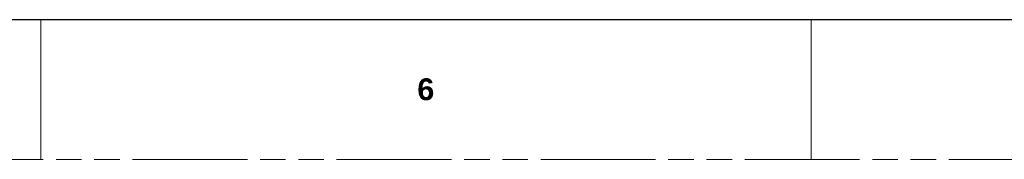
# Model space of a CAD drawing. Header units: millimetres. Extents: x 3925 to 5043, y -86 to 778.
# Tile 15 of 96: x 4200 to 4379, y -86 to -61. Entities that reach past the tile are written whole.
import ezdxf

# ---------------------------------------------------------------- set-up
doc = ezdxf.new("R2010")
doc.units = ezdxf.units.MM
doc.header["$LTSCALE"] = 46.255
doc.linetypes.add('PHANTOM', pattern=[0.8, 0.45, -0.05, 0.1, -0.05, 0.1, -0.05])
doc.layers.get('0').update_dxf_attribs({"linetype": 'CONTINUOUS'})
doc.styles.add('SLDTEXTSTYLE0', font='arialbd.ttf', dxfattribs={"height": 5.5})

msp = doc.modelspace()

# ---------------------------------------------------------------- linework, layer by layer
at = {"color": 7, "linetype": 'Continuous', "lineweight": 30}
msp.add_line((3937.6114, -60.6394), (5029.8114, -60.6394), dxfattribs=at)
at = {"color": 7, "linetype": 'Continuous', "lineweight": 0}
for p, q in [((4204.3114, -60.6394), (4204.3114, -86.0394)), ((4344.0114, -60.6394), (4344.0114, -86.0394))]:
    msp.add_line(p, q, dxfattribs=at)
at = {"color": 7, "linetype": 'PHANTOM', "lineweight": 0}
msp.add_line((3924.9114, -86.0394), (5042.5114, -86.0394), dxfattribs=at)

# ---------------------------------------------------------------- texts
at = {"color": 7, "linetype": 'Continuous', "lineweight": 0, "insert": (4272.5739, -71.3102), "char_height": 3.9688, "attachment_point": 1, "style": 'SLDTEXTSTYLE0'}
msp.add_mtext('6', dxfattribs=at)

doc.saveas('drawing.dxf')
